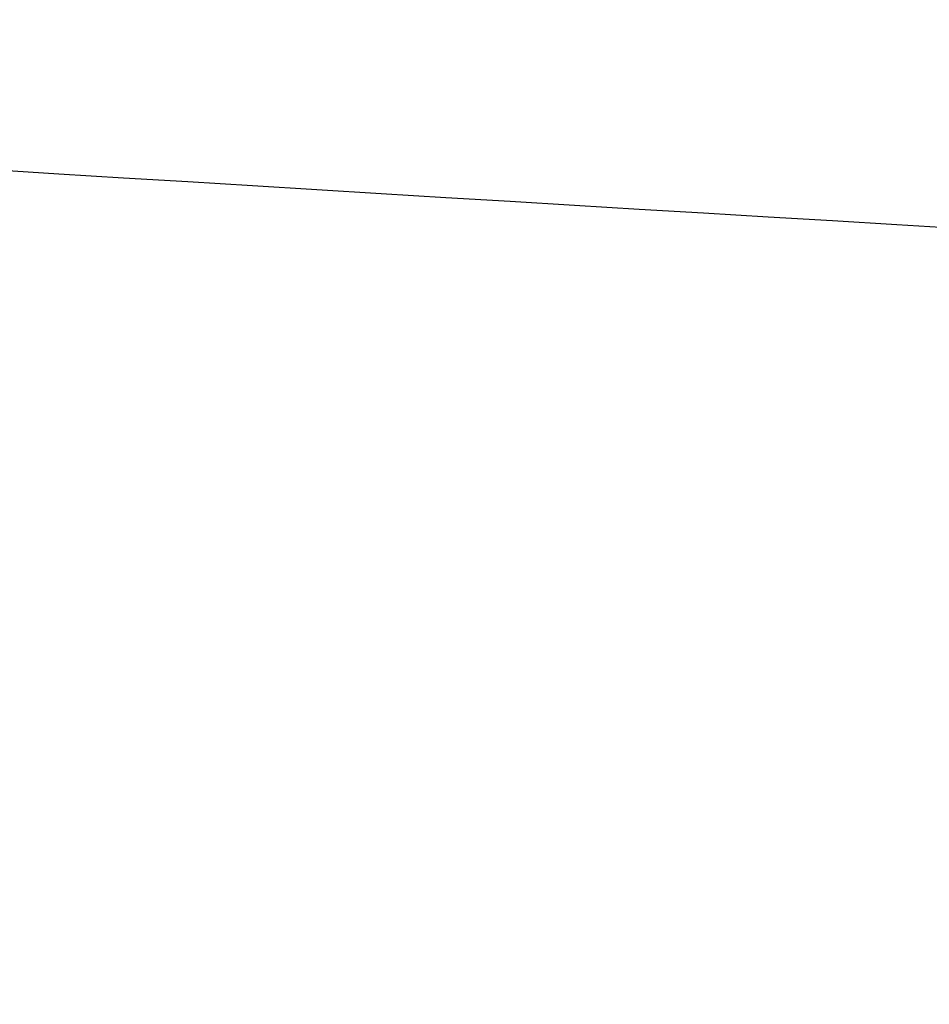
# Model space of a CAD drawing. Header units: centimetres. Extents: x 244 to 414, y 312 to 393.
# Tile 171 of 256: x 284.1469 to 284.1943, y 314.9514 to 315.0028. Entities that reach past the tile are written whole.
import ezdxf

# ---------------------------------------------------------------- set-up
doc = ezdxf.new("R2010")
doc.units = ezdxf.units.CM
doc.layers.add('solide1$solide 4', color=7, linetype='Continuous', true_color=0xff00d4)

msp = doc.modelspace()

# ---------------------------------------------------------------- linework, layer by layer
at = {"layer": 'solide1$solide 4'}
msp.add_open_spline([(264.707724, 329.040748, -616.241248), (264.808803, 328.815592, -616.245402), (265.034886, 328.315069, -616.253187), (265.368939, 327.587494, -616.261432), (265.691621, 326.8989, -616.267281), (266.021563, 326.213293, -616.271997), (266.299285, 325.658848, -616.275118), (266.540103, 325.213124, -616.278066), (266.659402, 325.004615, -616.27968), (266.745475, 324.859917, -616.280725), (266.804158, 324.763676, -616.281323), (266.861673, 324.670932, -616.281742), (266.935631, 324.553079, -616.282034), (267.027495, 324.406781, -616.282519), (267.173531, 324.175072, -616.283677), (267.357024, 323.887289, -616.285395), (267.576963, 323.553057, -616.286934), (267.800215, 323.230152, -616.286904), (268.021978, 322.931, -616.284585), (268.250818, 322.65134, -616.278018), (268.47505, 322.398665, -616.266408), (268.699921, 322.158955, -616.249336), (268.864865, 321.987779, -616.23234), (268.973481, 321.874595, -616.219197), (269.028759, 321.816801, -616.212086), (269.085476, 321.75715, -616.204343), (269.184146, 321.652395, -616.190152), (269.322032, 321.503068, -616.168658), (269.55231, 321.248061, -616.12923), (269.833947, 320.929311, -616.076082), (270.163051, 320.556994, -616.011007), (270.492458, 320.195738, -615.94775), (270.821514, 319.857152, -615.89164), (271.161995, 319.53894, -615.84273), (271.504612, 319.247967, -615.802272), (271.858025, 318.97697, -615.770496), (272.129018, 318.789992, -615.753867), (272.313546, 318.671379, -615.746159), (272.404577, 318.614467, -615.743026), (272.496301, 318.558754, -615.740582), (272.679836, 318.450422, -615.736944), (273.083193, 318.228485, -615.735481), (273.594702, 317.985895, -615.749354), (274.046112, 317.789653, -615.769009), (274.38565, 317.645917, -615.785259), (275.285544, 317.271462, -615.831759), (276.81424, 316.677829, -615.932018), (278.536896, 316.105425, -616.055464), (279.85311, 315.73241, -616.138829), (281.034388, 315.436008, -616.204486), (282.195975, 315.205821, -616.254327), (283.217746, 315.072149, -616.279858), (283.795221, 315.018149, -616.288534), (284.654044, 314.959228, -616.295377), (285.654469, 314.945038, -616.288063), (286.791151, 314.96189, -616.271797), (287.52282, 314.977723, -616.26084), (288.13382, 314.98821, -616.253266), (288.607415, 314.99377, -616.248752), (289.062103, 314.997656, -616.245116), (289.926297, 315.002445, -616.239617), (290.929661, 315.004024, -616.233803), (292.072062, 315.004382, -616.230028), (292.925589, 315.004378, -616.230076), (294.030222, 315.004365, -616.232469), (295.648363, 315.00422, -616.239001), (297.778709, 315.004121, -616.250599), (300.16668, 315.003996, -616.264452), (302.550119, 315.003907, -616.275474), (304.911875, 315.003835, -616.282951), (307.256382, 315.003811, -616.285499), (309.362044, 315.003819, -616.284572), (311.246032, 315.003831, -616.283491), (312.908318, 315.003834, -616.283317), (314.570565, 315.003829, -616.283712), (316.308109, 315.003825, -616.283886), (318.120983, 315.003827, -616.283735), (320.009183, 315.003835, -616.283739), (321.897365, 315.003814, -616.283764), (323.806553, 315.003858, -616.283748), (325.411472, 315.003773, -616.283752), (326.712294, 315.00379, -616.283749), (327.687829, 315.003954, -616.28376), (328.464591, 315.003951, -616.28376), (328.916129, 315.003893, -616.283755), (329.042509, 315.00387, -616.283753)], degree=3, knots=[-0.134439, -0.134439, -0.134439, -0.134439, 7.392859, 16.610533, 24.250632, 30.523243, 39.703712, 43.000307, 45.700018, 46.848568, 47.997118, 49.047374, 50.097629, 52.169458, 54.241287, 58.310569, 62.37985, 66.148505, 69.917159, 73.261366, 76.605574, 79.716132, 82.82669, 83.592974, 84.359258, 85.203056, 86.046854, 88.662245, 91.277637, 96.310516, 101.343395, 106.009263, 110.675132, 115.005194, 119.335256, 123.408908, 127.48256, 128.470621, 129.458682, 130.437969, 131.417256, 135.306822, 143.048254, 146.926057, 148.870166, 153.248274, 173.914524, 194.16362, 203.132213, 211.324007, 227.336942, 235.167796, 239.044599, 242.903285, 258.268448, 265.967878, 273.667308, 278.133857, 282.600406, 286.549191, 290.497976, 306.089712, 313.801579, 321.513446, 329.256351, 343.790198, 365.442436, 387.094673, 408.625467, 430.156262, 451.2195, 472.282739, 487.326011, 502.369283, 517.412555, 532.455827, 549.543911, 566.631994, 583.720078, 600.808161, 618.465814, 627.294641, 636.123467, 644.952294, 648.383843, 648.383843, 648.383843, 648.383843], dxfattribs=at)

doc.saveas('drawing.dxf')
